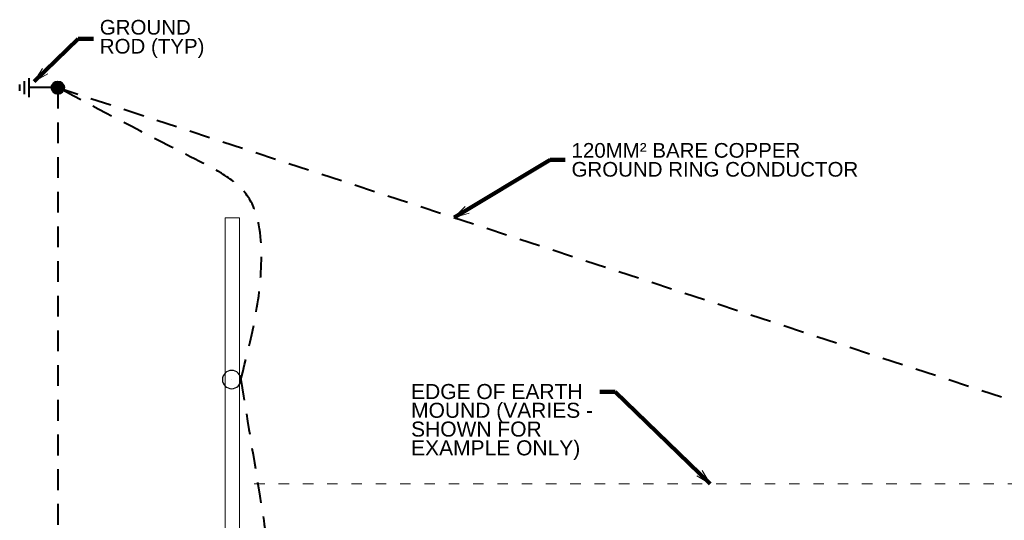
# Model space of a CAD drawing. Header units: inches. Extents: x -8534 to 5423, y -4988 to 1814.
# Tile 10 of 33: x -6165 to -5520, y -778 to -450. Entities that reach past the tile are written whole.
import ezdxf

# ---------------------------------------------------------------- set-up
doc = ezdxf.new("R2010")
doc.units = ezdxf.units.IN
doc.header["$LTSCALE"] = 200
doc.header["$MEASUREMENT"] = 0
doc.linetypes.add('DGN Style 2', pattern=[0.113678, 0.068207, -0.045471])
doc.linetypes.add('DGN Style 5', pattern=[0.079575, 0.034104, -0.045471])
for name, color, linetype, lineweight in [('A-FLOR', 30, 'Continuous', 0), ('E-DETL-TEXT', 3, 'Continuous', 0), ('E-GRND-CIRC', 4, 'Continuous', 40), ('Level 23', 7, 'Continuous', 0), ('Object', 7, 'Continuous', 30), ('SC Text', 7, 'Continuous', 0), ('SE Terminal', 7, 'Continuous', 0), ('Struct Stick Sym', 7, 'Continuous', 0)]:
    doc.layers.add(name, color=color, linetype=linetype, lineweight=lineweight)
doc.styles.add('Notes', font='arial.ttf', dxfattribs={"height": 0.098425})
doc.styles.add('Notes_0', font='arial.ttf')
doc.styles.add('Title Block - General', font='arial.ttf', dxfattribs={"height": 0.12})
doc.dimstyles.new('EAST', dxfattribs={"dimtxt": 9.8425, "dimasz": 9.8425, "dimexe": 4.92125, "dimexo": 4.92125, "dimgap": 4.92125, "dimtad": 1, "dimdec": 0, "dimzin": 11, "dimdsep": 46, "dimlunit": 3, "dimtxsty": 'Notes_0', "dimblk": 'TerminatorOpen_0.5', "dimcen": 0.09, "dimclrd": 1, "dimadec": 4, "dimazin": 3, "dimtfac": 1, "dimtdec": 0, "dimtofl": 0, "dimtmove": 0, "dimatfit": 1, "dimldrblk": 'TerminatorOpen_0.5', "dimfxl": 1, "dimfrac": 2, "dimtolj": 1, "dimtzin": 11, "dimlwd": 30, "dimarcsym": 0})

# ---------------------------------------------------------------- blocks, each defined once
blk = doc.blocks.new('TerminatorOpen_0.5')
at = {"color": 0, "linetype": 'ByBlock', "lineweight": -2}
for q in [(-1, 0.25), (-1, 0), (-1, -0.25)]:
    blk.add_line((0, 0), q, dxfattribs=at)
blk = doc.blocks.new('GROUND_2')
at = {"layer": 'E-GRND-CIRC', "linetype": 'Continuous'}
for p, q in [((0, 0), (0, -0.37525)), ((0.124875, -0.37525), (-0.125125, -0.37525)), ((0.083375, -0.437625), (-0.0835, -0.437625)), ((0.041625, -0.500125), (-0.04175, -0.500125))]:
    blk.add_line(p, q, dxfattribs=at)
blk = doc.blocks.new('E-101 LPS')
at = {"layer": 'A-FLOR', "linetype": 'DGN Style 5', "lineweight": 13}
blk.add_line((-5510.77, -754.32, 144), (-6018.03, -754.32, 144), dxfattribs=at)
at = {"layer": 'E-GRND-CIRC', "linetype": 'Continuous'}
for p, q in [((-6143.67, -494.85, 109.42), (-6139.49, -490.67, 109.42)), ((-6143.66, -494.49, 109.42), (-6139.86, -490.68, 109.42)), ((-6143.65, -495.18, 109.42), (-6139.16, -490.69, 109.42)), ((-6143.61, -494.08, 109.42), (-6140.26, -490.73, 109.42)), ((-6143.61, -495.49, 109.42), (-6138.85, -490.74, 109.42)), ((-6143.54, -495.78, 109.42), (-6138.56, -490.8, 109.42)), ((-6143.51, -493.63, 109.42), (-6140.72, -490.83, 109.42)), ((-6143.46, -496.06, 109.42), (-6138.28, -490.88, 109.42)), ((-6143.37, -496.31, 109.42), (-6138.03, -490.97, 109.42)), ((-6143.3, -493.06, 109.42), (-6141.28, -491.04, 109.42)), ((-6143.26, -496.56, 109.42), (-6137.78, -491.08, 109.42)), ((-6143.14, -496.79, 109.42), (-6137.55, -491.2, 109.42)), ((-6143, -497.01, 109.42), (-6137.33, -491.34, 109.42)), ((-6142.86, -497.22, 109.42), (-6137.12, -491.48, 109.42)), ((-6142.7, -497.42, 109.42), (-6136.93, -491.64, 109.42)), ((-6142.63, -492.04, 109.42), (-6142.3, -491.71, 109.42)), ((-6142.53, -497.6, 109.42), (-6136.74, -491.81, 109.42)), ((-6142.35, -497.78, 109.42), (-6136.56, -491.99, 109.42)), ((-6142.17, -497.94, 109.42), (-6136.4, -492.18, 109.42)), ((-6141.97, -498.1, 109.42), (-6136.25, -492.38, 109.42)), ((-6141.75, -498.24, 109.42), (-6136.1, -492.59, 109.42)), ((-6141.53, -498.37, 109.42), (-6135.97, -492.81, 109.42)), ((-6141.3, -498.49, 109.42), (-6135.85, -493.04, 109.42)), ((-6141.05, -498.59, 109.42), (-6135.75, -493.29, 109.42)), ((-6140.79, -498.68, 109.42), (-6135.66, -493.56, 109.42)), ((-6140.51, -498.76, 109.42), (-6135.58, -493.83, 109.42)), ((-6140.21, -498.82, 109.42), (-6135.52, -494.13, 109.42)), ((-6139.9, -498.85, 109.42), (-6135.49, -494.44, 109.42)), ((-6139.56, -498.87, 109.42), (-6135.47, -494.79, 109.42)), ((-6139.18, -498.85, 109.42), (-6135.49, -495.16, 109.42)), ((-6138.77, -498.79, 109.42), (-6135.55, -495.57, 109.42)), ((-6138.29, -498.66, 109.42), (-6135.68, -496.05, 109.42)), ((-6137.68, -498.4, 109.42), (-6135.94, -496.66, 109.42))]:
    blk.add_line(p, q, dxfattribs=at)
at = {"layer": 'E-GRND-CIRC', "linetype": 'DGN Style 2'}
for q in [(-5351.09, -753.46, 109.99), (-6139.57, -1452.18, 109.99)]:
    blk.add_line((-6139.57, -494.77, 109.99), q, dxfattribs=at)
at = {"layer": 'E-GRND-CIRC', "linetype": 'Continuous'}
blk.add_circle((-6139.57, -494.77, 109.42), 4.1, dxfattribs=at)
at = {"layer": 'E-GRND-CIRC', "linetype": 'DGN Style 2'}
blk.add_spline([(-6019.83, -686.07, 67.54), (-6006.31, -605.18, 67.54), (-6014.81, -566.7, 67.54), (-6049.7, -541.64, 67.54), (-6139.57, -494.77, 109.99)], degree=3, dxfattribs=at)
blk.add_open_spline([(-6019.83, -686.07, 67.54), (-6015.06, -715.17, 73.29), (-6010.29, -744.27, 81.92), (-6005.52, -773.37, 84.79), (-6001.11, -800.25, 87.45), (-6001.98, -829.01, 84.79), (-6005.52, -856.63, 84.79), (-6006.19, -861.88, 84.79), (-6013.06, -870.24, 82.16), (-6013.27, -870.44, 84.79), (-6014.18, -871.34, 96.66), (-6015.1, -872.24, 132.26), (-6016.01, -873.14, 156)], degree=3, knots=[0, 0, 0, 0, 0.345955, 0.345955, 0.345955, 0.665513, 0.665513, 0.665513, 0.726285, 0.726285, 0.726285, 1, 1, 1, 1], dxfattribs=at)
at = {"layer": 'Level 23', "color": 2, "linetype": 'Continuous', "lineweight": 0, "extrusion": (-1, 0, 0), "elevation": 6030.01, "flags": 128}
blk.add_lwpolyline([(882.07, 0), (882.07, 117.33), (854.07, 117.33), (854.07, 137), (580.07, 10.67), (580.07, 0), (882.07, 0)], close=True, dxfattribs=at)
at = {"layer": 'Level 23', "color": 2, "linetype": 'Continuous', "lineweight": 0, "flags": 128}
blk.add_lwpolyline([(-6020.68, -580.07), (-6020.68, -882.07), (-6030.01, -882.07), (-6030.01, -580.07), (-6020.68, -580.07), (-6020.68, -580.07)], close=True, dxfattribs=at)
at = {"layer": 'Level 23', "color": 2, "linetype": 'Continuous', "lineweight": 0, "extrusion": (2.20478e-16, 0.418708, 0.908121), "elevation": -233.2, "flags": 128}
blk.add_lwpolyline([(6020.68, 832.97), (6020.68, 531.24), (6030.01, 531.24), (6030.01, 832.97), (6020.68, 832.97), (6020.68, 832.97)], close=True, dxfattribs=at)
at = {"layer": 'Level 23', "color": 2, "linetype": 'Continuous', "lineweight": 0, "extrusion": (1, 0, 0), "elevation": -6020.68, "flags": 128}
blk.add_lwpolyline([(-882.07, 0), (-580.07, 0), (-580.07, 10.67), (-854.07, 137), (-854.07, 117.33), (-882.07, 117.33), (-882.07, 0)], close=True, dxfattribs=at)
at = {"layer": 'Level 23', "color": 2, "linetype": 'Continuous', "lineweight": 0}
blk.add_3dface([(-6020.68, -580.07, 10.67), (-6020.68, -580.07), (-6030.01, -580.07), (-6030.01, -580.07, 10.67)], dxfattribs=at)
at = {"layer": 'Object', "color": 4, "linetype": 'Continuous', "lineweight": 30, "extrusion": (0, 0, -1)}
blk.add_circle((6025.83, -686.07, -67.54), 6, dxfattribs=at)
at = {"layer": 'SE Terminal', "color": 4, "linetype": 'Continuous', "lineweight": 30}
blk.add_line((-6025.83, -686.07, 67.54), (-6025.83, -686.07, 83.54), dxfattribs=at)
at = {"layer": 'Struct Stick Sym', "color": 4, "linetype": 'Continuous', "lineweight": 0, "extrusion": (0, 1, 0), "elevation": -580.07, "flags": 128}
blk.add_lwpolyline([(6020.68, 18.67), (6020.68, 10.67), (6030.01, 10.67), (6030.01, 18.67), (6020.68, 18.67), (6020.68, 18.67)], close=True, dxfattribs=at)
at = {"layer": 'Struct Stick Sym', "color": 4, "linetype": 'Continuous', "lineweight": 0, "extrusion": (0, 0.418708, 0.908121), "elevation": -225.93, "flags": 128}
blk.add_lwpolyline([(6030.01, 534.59), (6030.01, 836.32), (6020.68, 836.32), (6020.68, 534.59), (6030.01, 534.59), (6030.01, 534.59)], close=True, dxfattribs=at)
at = {"layer": 'Struct Stick Sym', "color": 4, "linetype": 'Continuous', "lineweight": 0}
for points in [[(-6030.01, -580.07, 18.67), (-6030.01, -580.07, 10.67), (-6030.01, -854.07, 137), (-6030.01, -854.07, 145)], [(-6030.01, -580.07, 10.67), (-6020.68, -580.07, 10.67), (-6020.68, -854.07, 137), (-6030.01, -854.07, 137)], [(-6020.68, -854.07, 145), (-6020.68, -854.07, 137), (-6020.68, -580.07, 10.67), (-6020.68, -580.07, 18.67)]]:
    blk.add_3dface(points, dxfattribs=at)
at = {"layer": 'E-GRND-CIRC', "linetype": 'Continuous', "xscale": 50, "yscale": 50, "zscale": 50, "rotation": 270}
blk.add_blockref('GROUND_2', (-6139.57, -494.77, 109.99), dxfattribs=at)
at = {"layer": 'E-DETL-TEXT', "insert": (-5908.32, -688.99, 144), "char_height": 9.8425, "width": 151.9903, "attachment_point": 1, "line_spacing_factor": 0.75, "style": 'Notes'}
blk.add_mtext('EDGE OF EARTH MOUND (VARIES - SHOWN FOR EXAMPLE ONLY)', dxfattribs=at)
at = {"layer": 'SC Text', "linetype": 'DGN Style 2', "char_height": 9.6, "attachment_point": 1, "line_spacing_factor": 0.776524, "style": 'Title Block - General'}
for s, insert in [('GROUND \\PROD (TYP)', (-6112.14, -450.4, -28.22)), ('120MM² BARE COPPER\\PGROUND RING CONDUCTOR', (-5803.26, -531.07, 109.99))]:
    blk.add_mtext(s, dxfattribs=dict(at, insert=insert))
at = {"layer": 'E-DETL-TEXT', "annotation_type": 0, "has_hookline": 1, "hookline_direction": 1, "text_width": 117.72}
blk.add_leader([(-5712.46, -754.32, 144), (-5774.79, -694.08, 144), (-5784.63, -694.08, 144)], dimstyle='EAST', override={"dimtad": 0, "dimclrd": 0, "dimlwd": 65534}, dxfattribs=at)
at = {"layer": 'SC Text', "color": 1, "linetype": 'Continuous', "lineweight": 30, "annotation_type": 0, "has_hookline": 1, "hookline_direction": 0}
for points, text_width in [([(-6155.01, -490.77, -28.22), (-6126.19, -462.74, -28.22), (-6116.35, -462.74, -28.22)], 67), ([(-5880.06, -579.91, 109.99), (-5817.31, -542.08, 109.99), (-5807.46, -542.08, 109.99)], 186.87)]:
    blk.add_leader(points, dimstyle='EAST', override={"dimtad": 0, "dimclrd": 0, "dimlwd": 65534}, dxfattribs=dict(at, text_width=text_width))

msp = doc.modelspace()

# ---------------------------------------------------------------- block references
at = {"color": 7, "linetype": 'Continuous', "lineweight": 0}
msp.add_blockref('E-101 LPS', (0, 0), dxfattribs=at)

doc.saveas('drawing.dxf')
